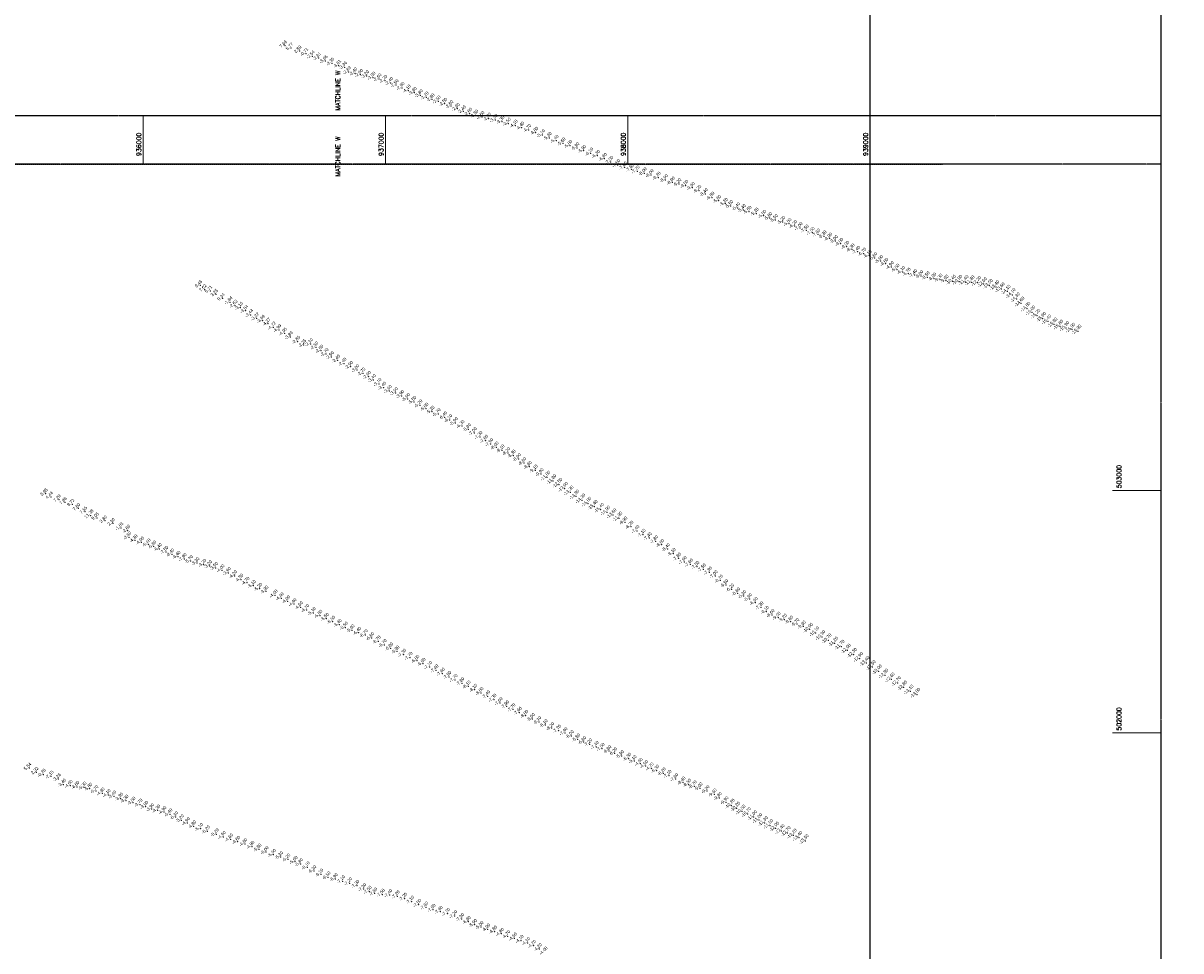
# Model space of a CAD drawing. Header units: feet. Extents: x 923032 to 950902, y 470215 to 606658.
# Tile 6 of 66: x 935504 to 940283, y 501100 to 504928. Entities that reach past the tile are written whole.
import ezdxf
from ezdxf.enums import TextEntityAlignment as Align

# ---------------------------------------------------------------- set-up
doc = ezdxf.new("R2010")
doc.units = ezdxf.units.FT
doc.header["$MEASUREMENT"] = 0
doc.header["$XCLIPFRAME"] = 0
doc.header["$PDSIZE"] = 100
doc.linetypes.add('DASHED', pattern=[0.75, 0.5, -0.25])
doc.linetypes.add('DASHED2', pattern=[0.375, 0.25, -0.125])
doc.layers.add('ALIGNSPACE-24x36', color=1, linetype='DASHED2', plot=False)
for name, color, linetype in [('ELEV8', 7, 'Continuous'), ('GRID-LABELS-X', 7, 'Continuous'), ('GRID-LABELS-Y', 7, 'Continuous'), ('GRID-TICKS-X', 7, 'Continuous'), ('GRID-TICKS-Y', 7, 'Continuous'), ('MATCHLINE', 7, 'DASHED'), ('POINTS8', 7, 'Continuous')]:
    doc.layers.add(name, color=color, linetype=linetype)
doc.layers.add('MrSID', color=251, linetype='Continuous', transparency=0.2)
doc.styles.add('MM-STANDARD', font='txt', dxfattribs={"height": 1})
doc.styles.get("Standard").update_dxf_attribs({"font": 'simplex.shx'})
picture_1 = doc.add_image_def('image1.sid', size_in_pixel=(6320, 6967))

msp = doc.modelspace()

# ---------------------------------------------------------------- linework, layer by layer
at = {"layer": 'ALIGNSPACE-24x36'}
for points in [[(933300, 508602.1), (940200.2, 508602.1), (940200.2, 504346.3), (933300, 504346.3)], [(933300, 504546.3), (940200.2, 504546.3), (940200.2, 500290.5), (933300, 500290.5)]]:
    msp.add_lwpolyline(points, close=True, dxfattribs=at)
at = {"layer": 'GRID-TICKS-X', "const_width": 4, "flags": 128}
for points in [[(936000, 504546.3), (936000, 504346.3)], [(937000, 504546.3), (937000, 504346.3)], [(938000, 504546.3), (938000, 504346.3)], [(939000, 504546.3), (939000, 504346.3)]]:
    msp.add_lwpolyline(points, dxfattribs=at)
at = {"layer": 'GRID-TICKS-Y', "const_width": 4, "flags": 128}
for points in [[(940000.2, 503000), (940200.2, 503000)], [(940000.2, 502000), (940200.2, 502000)]]:
    msp.add_lwpolyline(points, dxfattribs=at)
at = {"layer": 'MATCHLINE'}
for p, q in [((933300, 504546.3), (939300, 504546.3)), ((933300, 504346.3), (939300, 504346.3))]:
    msp.add_line(p, q, dxfattribs=at)
at = {"layer": 'POINTS8', "color": 250, "linetype": 'Continuous', "lineweight": 0, "transparency": 33554687}
for p in [(936585.4, 504834.5, 7.7), (936610.7, 504825, 5.8), (936645.4, 504813.3, 2.6), (936671.6, 504801.6, -0.7), (936697.9, 504791.1, -2.5), (936724.2, 504783.8, -2.6), (936751.3, 504771.8, -3.7), (936778.7, 504761.9, -3.4), (936807.3, 504752.7, -3.6), (936831, 504746.1, -3.4), (936848, 504726.2, -2.6), (936873.7, 504720.8, -2.4), (936897, 504714.6, -2.5), (936922.1, 504709, -3.2), (936948.5, 504703, -3), (936973.5, 504696.7, -2.6), (936997.6, 504690, -2.2), (937021.5, 504681.3, -2.4), (937044.2, 504671.9, -2.5), (937068.8, 504660.8, -2.9), (937094.3, 504649.8, -4.1), (937119.2, 504640.3, -3.8), (937144.1, 504630.5, -3.8), (937168.3, 504621.2, -3.2), (937192.6, 504613.3, -2.8), (937217.8, 504604.9, -2.5), (937244.6, 504595.2, -2.5), (937270.4, 504585.4, -2.6), (937296.7, 504574.4, -2.8), (937322, 504563.9, -2.4), (937347.6, 504554.6, -2.6), (937373.3, 504546.7, -2.5), (937398.4, 504540.5, -2.6), (937426.6, 504534.1, -2.9), (937453.4, 504528.4, -3.3), (937481.2, 504521.3, -3.3), (937507.7, 504513.6, -3.5), (937535.5, 504505.4, -4.1), (937563, 504497, -4.4), (937591.8, 504487.2, -4.7), (937620.5, 504475.9, -4.8), (937648.2, 504465.7, -5.1), (937676.1, 504454.4, -5.2), (937704.8, 504442.7, -5.4), (937733, 504431.8, -5.6), (937761.2, 504422, -5.8), (937790.6, 504412.1, -5.9), (937818.3, 504401.2, -5.9), (937847.8, 504390.2, -6.1), (937875.3, 504380.4, -6.3), (937904.1, 504368.5, -6.8), (937930.3, 504355.5, -7), (937958.9, 504342.2, -7.5), (937987.3, 504332.4, -7.8), (938016.2, 504324.2, -7.6), (938039.4, 504316.3, -7.7), (938068.6, 504308.6, -8), (938096.8, 504300.7, -8), (938126.5, 504290.4, -8.2), (938156, 504280.5, -8.5), (938184.7, 504270.5, -8.9), (938211.6, 504263.6, -9.2), (938239.7, 504256.8, -9.5), (938266.8, 504248.3, -9.5), (938294, 504236.3, -9.2), (938320.7, 504222.6, -8.4), (938347.7, 504208.1, -6.8), (938375.5, 504194.8, -5.6), (938403.1, 504182.8, -5.2), (938425.7, 504173.6, -5.5), (938454.2, 504164.4, -5.4), (938477.5, 504156.8, -5.4), (938501.1, 504149.8, -5.5), (938530.6, 504142.2, -5.2), (938561.5, 504133, -5.5), (938586.7, 504124, -5.8), (938610.1, 504115.8, -5.5), (938640.3, 504107.8, -5.2), (938666, 504099.8, -5.5), (938689.3, 504091.1, -6.2), (938711.7, 504082.3, -7), (938737.3, 504072.8, -7.5), (938761.6, 504063.2, -7.5), (938785.2, 504056.1, -7.6), (938810.7, 504048.2, -8.3), (938834.2, 504039.3, -8.9), (938857.6, 504029.1, -9), (938879.6, 504017.6, -9), (938904.2, 504005.2, -9), (938926.5, 503994.1, -8.3), (938949.6, 503984.8, -7.4), (938974, 503977.2, -6.7), (938997, 503967.9, -6.1), (939019.8, 503958.3, -5.6), (939044.1, 503946.8, -5), (939065.5, 503934.8, -4.6), (939088.5, 503921.5, -4.9), (939111.8, 503911, -5.5), (939135.2, 503901.5, -6.1), (939158.6, 503894.2, -6.7), (936235.6, 503845.6, 9.5), (939184.7, 503888.4, -7.4), (939210.2, 503884, -8), (939236.9, 503879, -8.5), (939263.8, 503874.2, -8.9), (939289.4, 503870, -9.3), (939314.5, 503865.5, -9.9), (939341.1, 503862, -10.4), (939367.2, 503861.4, -10.9), (939393.5, 503860.4, -11.4), (939418.2, 503859, -11.8), (939445.2, 503856.6, -12.2), (939469.4, 503851.2, -12.6), (939493.4, 503845, -13), (936253.4, 503828.8, 7.6), (936277.1, 503823.3, 5.7), (936300.8, 503808.8, 3.3), (939520.4, 503838.8, -13.4), (939543, 503830.5, -13.6), (939567, 503820.6, -14.1), (939587.4, 503806.4, -14.1), (936328.7, 503791.7, 0.3), (936358.3, 503776.5, -1.8), (936379, 503762.2, -2.6), (936401.5, 503753.8, -3.2), (939605.6, 503789, -14.3), (939624, 503771.6, -14.6), (939648.6, 503750.3, -14.8), (936423.4, 503740.9, -3.5), (936443.8, 503724, -3.4), (936468.1, 503709.9, -3.2), (939669.1, 503735.2, -15), (939689.9, 503721.2, -15.2), (939713, 503708.3, -15.6), (936492.6, 503700.4, -3.7), (936515.5, 503688.1, -4.3), (936537.4, 503672.2, -4.7), (936560.1, 503661.5, -5), (939735.2, 503697.8, -15.4), (939760.4, 503685.3, -15.8), (939783.9, 503676.5, -15.8), (939808.9, 503670.2, -15.9), (939834, 503663.8, -15.9), (939859.4, 503656.4, -15.9), (936583.4, 503647.9, -5), (936607.6, 503632.4, -3.9), (936637.6, 503614.2, -2.9), (936662.6, 503600, -2.3), (936690.7, 503604, -2.1), (936712.8, 503590.2, -2.5), (936733.5, 503576.8, -2.6), (936755.1, 503562.6, -2.7), (936777.3, 503549.7, -2.5), (936802.5, 503535.9, -2.4), (936829, 503522.9, -2.4), (936856, 503509.8, -2.9), (936882.1, 503496.5, -3), (936907.2, 503482.6, -2.7), (936930.1, 503468.8, -2.6), (936950.6, 503455.4, -3.4), (936973.4, 503439.1, -3.1), (936992.5, 503424.1, -3.4), (937016.2, 503410.7, -3.6), (937041.7, 503401.5, -3.5), (937067, 503389.8, -3.9), (937091.5, 503377.5, -5), (937117.2, 503365.2, -5.5), (937142.4, 503351.1, -5.2), (937167.5, 503337.5, -5), (937192.6, 503325, -5.2), (937217.7, 503314.7, -5.7), (937244.6, 503301.6, -6.4), (937265.8, 503289.9, -6.1), (937289, 503277.8, -5.9), (937316.2, 503266.3, -6.3), (937342.7, 503252.5, -6.8), (937366.9, 503236.6, -7), (937390.3, 503220.8, -7.3), (937413.4, 503205.3, -7.6), (937435, 503190.9, -7.9), (937457.3, 503177.5, -8), (937481.4, 503165.1, -8.1), (937505.3, 503154.1, -8.2), (937527.3, 503143.8, -8.3), (937549.4, 503129.2, -8.6), (937571.4, 503112.8, -8.8), (937594.1, 503097.4, -8.8), (937618.5, 503082.2, -9.1), (937642.8, 503067.7, -9.9), (937666.9, 503053.2, -11), (937691.8, 503038.5, -11.8), (935597.5, 502986.2, 4), (937716.5, 503023.2, -12.5), (937739.9, 503007.5, -13), (937762.7, 502992, -13.3), (935619.6, 502973.4, 4.4), (935651.9, 502961.3, 7.3), (935676.6, 502950.3, 7.9), (935708, 502943, 9.7), (937786.3, 502975.3, -13.8), (937811.3, 502959.3, -14.3), (937836.3, 502945.8, -15), (935732, 502925.4, 7.6), (935760.4, 502912.2, 7.5), (935783.4, 502896.3, 11.4), (937862.3, 502932.6, -15.4), (937888.5, 502920.9, -15.4), (937914.2, 502909.3, -14.9), (937939.8, 502898, -13.6), (935808.7, 502886.7, 9.1), (935842.4, 502874.5, 3.8), (935874.9, 502863.6, 2.1), (935908.6, 502845.2, -1), (937964.5, 502884.9, -11.9), (937988.6, 502868.2, -9.9), (938013.3, 502850.5, -8.2), (935936.2, 502834.1, -2.7), (935940.8, 502806.3, -3.6), (935966.6, 502794, -4.3), (938038.3, 502833.1, -7.4), (938063.8, 502817.4, -7.1), (938089.2, 502803.2, -7.4), (935993, 502785.1, -4.9), (936020.6, 502777.1, -5.4), (936043.9, 502769, -5.8), (936067.1, 502758.5, -6.4), (936093.6, 502746.3, -7.5), (938115.4, 502790.5, -7.8), (938140.3, 502775.4, -8.6), (938164.4, 502758.2, -8.4), (936118.5, 502736, -8.4), (936143.7, 502726.3, -8.4), (936169.3, 502717.2, -7.8), (936195.4, 502708.2, -5.7), (936222, 502700, -3.3), (938187.9, 502738.4, -8.1), (938209.9, 502719, -7.8), (938233.7, 502704.9, -7.6), (936250.3, 502693.2, -3.2), (936274.1, 502687.4, -3.2), (936298.6, 502680.1, -3.5), (936325.7, 502670.7, -4), (936351.7, 502659.7, -3.9), (938259.2, 502694.4, -7.6), (938285.9, 502684.7, -7.5), (938312.4, 502674.1, -7.5), (938337.5, 502661.5, -7.3), (936377.3, 502646.2, -4.2), (936403.1, 502632.2, -4.5), (936428.7, 502619.1, -4.7), (936454.6, 502606.6, -5.1), (938361.6, 502646.4, -7), (938382.8, 502628.3, -6.7), (938405.3, 502609, -6.5), (936481, 502594.4, -5.2), (936506.9, 502583, -3.9), (936544.6, 502566.5, -4), (936570.1, 502555.1, -4.4), (938429.2, 502591.4, -6.2), (938453.6, 502575.7, -5.6), (938478.9, 502563.8, -5.3), (936596.5, 502542.7, -4), (936622.8, 502530.8, -4.4), (936649.4, 502518, -4.6), (938503.1, 502551.8, -5.6), (938526.9, 502536.1, -6.5), (938550.4, 502517.4, -7.3), (936675.1, 502506.2, -4.7), (936702.4, 502494.5, -5.1), (936729.5, 502483.1, -5.6), (936756.1, 502470.5, -5.5), (936782.3, 502458.7, -5.5), (938572.3, 502499.5, -8.1), (938596.1, 502485.5, -8.6), (938621.4, 502475, -9), (938647, 502467, -9.2), (938672.7, 502459, -9.6), (936809.4, 502445.8, -5.4), (936834.9, 502434.3, -5.5), (936862.6, 502422.9, -5.9), (936889.3, 502412.8, -6.4), (938698.7, 502448.2, -9.7), (938725.1, 502438.6, -9.9), (938750.9, 502426.1, -10), (938776.6, 502411, -10.1), (936917, 502402.7, -6.7), (936943.3, 502390.5, -6.6), (936970.3, 502376.7, -6.7), (938801.8, 502395.4, -10.3), (938827.7, 502381.7, -10.7), (938854.4, 502368.9, -11.2), (936995.3, 502362.1, -6.7), (937021.8, 502348.4, -6.8), (937047.8, 502335.7, -6.9), (937075, 502322.2, -7.3), (938881.4, 502355.8, -11.7), (938906.9, 502339.8, -12), (938932.2, 502322.7, -12.3), (937101.9, 502309.7, -7.7), (937129.9, 502297.3, -6.8), (937155.4, 502285, -6.9), (937182.4, 502271.5, -7.1), (938957.9, 502305.2, -12.9), (938984.7, 502288.5, -13.4), (939010.2, 502271.4, -13.5), (937208.9, 502257.6, -7.4), (937235.1, 502244.2, -7.6), (937261.9, 502230.6, -7.9), (939035.5, 502253.8, -13), (939061.9, 502236.8, -12.8), (939088.5, 502221, -12.6), (937287.6, 502218.3, -7.7), (937315.4, 502204.5, -7.8), (937341.7, 502191.5, -8.1), (937369, 502177.9, -8.1), (939114.3, 502205.2, -12.7), (939139.4, 502187.4, -12.8), (937394.6, 502164.6, -8), (937422.2, 502150.5, -7.4), (937448, 502136.6, -7.3), (939166.3, 502170.7, -13.1), (939193.9, 502157.5, -13), (937473.5, 502122.5, -7.6), (937500.6, 502109.2, -7.9), (937526.7, 502096.8, -7.7), (937552.9, 502083.1, -7.6), (937579.4, 502070.3, -8), (937606.8, 502057.1, -8), (937633.4, 502044, -8.1), (937659.7, 502031.5, -8.1), (937686.8, 502019.3, -8.2), (937714.5, 502009.2, -7.7), (937741.6, 501998.5, -7.4), (937767.3, 501986.4, -6), (937793.7, 501972.7, -5.5), (937818.3, 501961.6, -6.6), (937843.5, 501952.7, -7.2), (937870.6, 501941.7, -7.4), (937894.6, 501934.2, -7.5), (937922.6, 501924.1, -6.8), (937946.4, 501915.3, -6.2), (937974.8, 501903.6, -5.5), (938003.9, 501893.6, -5.3), (935529.8, 501854.1, 5.5), (938026.8, 501883.7, -5.1), (938051.8, 501872.3, -4.6), (938073.9, 501862.9, -4.5), (938097.1, 501853.1, -4.7), (938119.8, 501844.1, -5.3), (935559.4, 501837.2, 2.3), (935587.7, 501827.2, -0.3), (935620, 501820.1, -2.2), (935650.2, 501809.4, -3.3), (938147.2, 501832.9, -6.2), (938170.7, 501822.8, -7.1), (938198.6, 501808.8, -7.8), (938228.5, 501795.1, -8.4), (935671, 501786.5, -3.4), (935698.6, 501781.7, -4), (935726.3, 501776.7, -4.6), (935755.8, 501774.2, -5.3), (935779.7, 501769.6, -5.8), (935805.1, 501759.1, -5.7), (935831, 501750, -4.9), (935855.6, 501743.5, -4.1), (938251.6, 501786.5, -8.5), (938274.9, 501779.3, -8.7), (938299, 501771, -9), (938327.7, 501759.3, -9.2), (938357.2, 501745.8, -9.6), (935878.9, 501737.5, -3.4), (935906.4, 501728.8, -3.3), (935928.9, 501720.4, -3.3), (935957.9, 501712, -3.5), (935986.9, 501703.8, -3.7), (936010.6, 501694.8, -3.9), (938378.6, 501731.5, -9.8), (938406.2, 501713.6, -9.9), (938428.5, 501699.9, -10.2), (936035.3, 501684.8, -3.9), (936060.4, 501679.5, -4.3), (936085.8, 501672.9, -4.9), (936110.5, 501663.6, -5.4), (936134.1, 501651.8, -5.3), (938449.9, 501687.9, -10.2), (938472.5, 501675.6, -10.5), (938495.4, 501665.2, -10.7), (938520.3, 501652.7, -11), (936157.9, 501639.2, -5.2), (936182.8, 501627.2, -4.9), (936208.9, 501614.2, -4.8), (936236.6, 501603.9, -5.1), (938541.7, 501640.3, -11), (938565, 501628.4, -11.3), (938587, 501616.4, -11.5), (938610.9, 501605.4, -12), (936265.4, 501593.3, -5.2), (936302, 501581.4, -5.2), (936331.2, 501570.5, -4.9), (936360.7, 501560.3, -4.6), (938634.4, 501595.2, -12.4), (938659.3, 501586.5, -12.7), (938684.3, 501576.6, -13.2), (938707.3, 501566.6, -13.4), (938733.7, 501553.6, -13.5), (936390.3, 501550.4, -4.6), (936419.8, 501541, -4.8), (936449, 501530, -4.9), (936478.1, 501518.7, -5.8), (936507.6, 501507.7, -6), (936537.8, 501497, -5.5), (936567.4, 501487, -5.3), (936597.4, 501477.7, -5.2), (936627.3, 501467.7, -5.6), (936649.5, 501458.6, -5.8), (936677.3, 501445.1, -6.1), (936704.7, 501429.3, -6.3), (936733.3, 501415.3, -6.1), (936763.1, 501404, -6.5), (936793.1, 501396.5, -6.9), (936823, 501387.6, -7.1), (936852.3, 501379.4, -7.2), (936882.1, 501368.6, -7.3), (936910.6, 501355, -7.3), (936933.2, 501344.4, -7.5), (936956.2, 501337.2, -7.5), (936986.8, 501332.5, -7.5), (937017.9, 501330.4, -7.4), (937049.2, 501325.3, -7.2), (937079.5, 501315.7, -7.2), (937108.5, 501303.5, -7.1), (937137.4, 501290.3, -7.5), (937167, 501279.5, -7.6), (937196.7, 501270, -7.9), (937226.4, 501261.8, -7.9), (937256.6, 501253.5, -7.2), (937286.3, 501243.7, -7.2), (937314.8, 501231.4, -7.3), (937342, 501220, -6.8), (937368, 501207.6, -5.9), (937394.6, 501198.5, -5), (937422.4, 501189.1, -4.9), (937450.5, 501180, -4.8), (937478.8, 501170.6, -4.8), (937505.2, 501160.7, -4.7), (937532.5, 501151.6, -4.5), (937560, 501142, -4.1), (937586.7, 501132.6, -4.1), (937611.5, 501121.5, -4.2), (937635.8, 501108.3, -4.2)]:
    msp.add_point(p, dxfattribs=at)

# ---------------------------------------------------------------- texts
at = {"layer": 'ELEV8', "color": 18, "true_color": 0x000000, "transparency": 33554687, "style": 'MM-STANDARD'}
for s, p in [('7.66', (936585.4, 504834.5, 7.7)), ('5.77', (936610.7, 504825, 5.8)), ('2.59', (936645.4, 504813.3, 2.6)), ('-0.71', (936671.6, 504801.6, -0.7)), ('-2.54', (936697.9, 504791.1, -2.5)), ('-2.61', (936724.2, 504783.8, -2.6)), ('-3.66', (936751.3, 504771.8, -3.7)), ('-3.35', (936778.7, 504761.9, -3.4)), ('-3.61', (936807.3, 504752.7, -3.6)), ('-3.36', (936831, 504746.1, -3.4)), ('-2.63', (936848, 504726.2, -2.6)), ('-2.40', (936873.7, 504720.8, -2.4)), ('-2.50', (936897, 504714.6, -2.5)), ('-3.20', (936922.1, 504709, -3.2)), ('-3.00', (936948.5, 504703, -3)), ('-2.60', (936973.5, 504696.7, -2.6)), ('-2.20', (936997.6, 504690, -2.2)), ('-2.40', (937021.5, 504681.3, -2.4)), ('-2.50', (937044.2, 504671.9, -2.5)), ('-2.90', (937068.8, 504660.8, -2.9)), ('-4.10', (937094.3, 504649.8, -4.1)), ('-3.80', (937119.2, 504640.3, -3.8)), ('-3.80', (937144.1, 504630.5, -3.8)), ('-3.20', (937168.3, 504621.2, -3.2)), ('-2.80', (937192.6, 504613.3, -2.8)), ('-2.50', (937217.8, 504604.9, -2.5)), ('-2.50', (937244.6, 504595.2, -2.5)), ('-2.60', (937270.4, 504585.4, -2.6)), ('-2.80', (937296.7, 504574.4, -2.8)), ('-2.40', (937322, 504563.9, -2.4)), ('-2.60', (937347.6, 504554.6, -2.6)), ('-2.50', (937373.3, 504546.7, -2.5)), ('-2.60', (937398.4, 504540.5, -2.6)), ('-2.90', (937426.6, 504534.1, -2.9)), ('-3.30', (937453.4, 504528.4, -3.3)), ('-3.30', (937481.2, 504521.3, -3.3)), ('-3.50', (937507.7, 504513.6, -3.5)), ('-4.10', (937535.5, 504505.4, -4.1)), ('-4.40', (937563, 504497, -4.4)), ('-4.70', (937591.8, 504487.2, -4.7)), ('-4.80', (937620.5, 504475.9, -4.8)), ('-5.10', (937648.2, 504465.7, -5.1)), ('-5.20', (937676.1, 504454.4, -5.2)), ('-5.40', (937704.8, 504442.7, -5.4)), ('-5.60', (937733, 504431.8, -5.6)), ('-5.80', (937761.2, 504422, -5.8)), ('-5.90', (937790.6, 504412.1, -5.9)), ('-5.90', (937818.3, 504401.2, -5.9)), ('-6.10', (937847.8, 504390.2, -6.1)), ('-6.30', (937875.3, 504380.4, -6.3)), ('-6.80', (937904.1, 504368.5, -6.8)), ('-7.00', (937930.3, 504355.5, -7)), ('-7.50', (937958.9, 504342.2, -7.5)), ('-7.80', (937987.3, 504332.4, -7.8)), ('-7.60', (938016.2, 504324.2, -7.6)), ('-7.70', (938039.4, 504316.3, -7.7)), ('-8.00', (938068.6, 504308.6, -8)), ('-8.00', (938096.8, 504300.7, -8)), ('-8.20', (938126.5, 504290.4, -8.2)), ('-8.50', (938156, 504280.5, -8.5)), ('-8.90', (938184.7, 504270.5, -8.9)), ('-9.20', (938211.6, 504263.6, -9.2)), ('-9.50', (938239.7, 504256.8, -9.5)), ('-9.50', (938266.8, 504248.3, -9.5)), ('-9.20', (938294, 504236.3, -9.2)), ('-8.40', (938320.7, 504222.6, -8.4)), ('-6.80', (938347.7, 504208.1, -6.8)), ('-5.60', (938375.5, 504194.8, -5.6)), ('-5.20', (938403.1, 504182.8, -5.2)), ('-5.50', (938425.7, 504173.6, -5.5)), ('-5.40', (938454.2, 504164.4, -5.4)), ('-5.40', (938477.5, 504156.8, -5.4)), ('-5.50', (938501.1, 504149.8, -5.5)), ('-5.20', (938530.6, 504142.2, -5.2)), ('-5.50', (938561.5, 504133, -5.5)), ('-5.80', (938586.7, 504124, -5.8)), ('-5.50', (938610.1, 504115.8, -5.5)), ('-5.20', (938640.3, 504107.8, -5.2)), ('-5.50', (938666, 504099.8, -5.5)), ('-6.20', (938689.3, 504091.1, -6.2)), ('-7.00', (938711.7, 504082.3, -7)), ('-7.50', (938737.3, 504072.8, -7.5)), ('-7.50', (938761.6, 504063.2, -7.5)), ('-7.60', (938785.2, 504056.1, -7.6)), ('-8.30', (938810.7, 504048.2, -8.3)), ('-8.90', (938834.2, 504039.3, -8.9)), ('-9.00', (938857.6, 504029.1, -9)), ('-9.00', (938879.6, 504017.6, -9)), ('-9.00', (938904.2, 504005.2, -9)), ('-8.30', (938926.5, 503994.1, -8.3)), ('-7.40', (938949.6, 503984.8, -7.4)), ('-6.70', (938974, 503977.2, -6.7)), ('-6.10', (938997, 503967.9, -6.1)), ('-5.60', (939019.8, 503958.3, -5.6)), ('-5.00', (939044.1, 503946.8, -5)), ('-4.60', (939065.5, 503934.8, -4.6)), ('-4.90', (939088.5, 503921.5, -4.9)), ('-5.50', (939111.8, 503911, -5.5)), ('-6.10', (939135.2, 503901.5, -6.1)), ('-6.70', (939158.6, 503894.2, -6.7)), ('-7.40', (939184.7, 503888.4, -7.4)), ('-8.00', (939210.2, 503884, -8)), ('-8.50', (939236.9, 503879, -8.5)), ('-8.90', (939263.8, 503874.2, -8.9)), ('-9.30', (939289.4, 503870, -9.3)), ('9.46', (936235.6, 503845.6, 9.5)), ('7.62', (936253.4, 503828.8, 7.6)), ('5.71', (936277.1, 503823.3, 5.7)), ('-9.90', (939314.5, 503865.5, -9.9)), ('-10.40', (939341.1, 503862, -10.4)), ('-10.90', (939367.2, 503861.4, -10.9)), ('-11.40', (939393.5, 503860.4, -11.4)), ('-11.80', (939418.2, 503859, -11.8)), ('-12.20', (939445.2, 503856.6, -12.2)), ('-12.60', (939469.4, 503851.2, -12.6)), ('-13.00', (939493.4, 503845, -13)), ('-13.40', (939520.4, 503838.8, -13.4)), ('-13.60', (939543, 503830.5, -13.6)), ('-14.10', (939567, 503820.6, -14.1)), ('3.25', (936300.8, 503808.8, 3.3)), ('0.34', (936328.7, 503791.7, 0.3)), ('-1.84', (936358.3, 503776.5, -1.8)), ('-14.10', (939587.4, 503806.4, -14.1)), ('-14.30', (939605.6, 503789, -14.3)), ('-14.60', (939624, 503771.6, -14.6)), ('-2.63', (936379, 503762.2, -2.6)), ('-3.16', (936401.5, 503753.8, -3.2)), ('-3.54', (936423.4, 503740.9, -3.5)), ('-14.80', (939648.6, 503750.3, -14.8)), ('-15.00', (939669.1, 503735.2, -15)), ('-15.20', (939689.9, 503721.2, -15.2)), ('-3.44', (936443.8, 503724, -3.4)), ('-3.22', (936468.1, 503709.9, -3.2)), ('-3.69', (936492.6, 503700.4, -3.7)), ('-4.27', (936515.5, 503688.1, -4.3)), ('-15.60', (939713, 503708.3, -15.6)), ('-15.40', (939735.2, 503697.8, -15.4)), ('-15.80', (939760.4, 503685.3, -15.8)), ('-15.80', (939783.9, 503676.5, -15.8)), ('-4.72', (936537.4, 503672.2, -4.7)), ('-4.99', (936560.1, 503661.5, -5)), ('-4.95', (936583.4, 503647.9, -5)), ('-3.89', (936607.6, 503632.4, -3.9)), ('-15.90', (939808.9, 503670.2, -15.9)), ('-15.90', (939834, 503663.8, -15.9)), ('-15.90', (939859.4, 503656.4, -15.9)), ('-2.85', (936637.6, 503614.2, -2.9)), ('-2.25', (936662.6, 503600, -2.3)), ('-2.10', (936690.7, 503604, -2.1)), ('-2.50', (936712.8, 503590.2, -2.5)), ('-2.60', (936733.5, 503576.8, -2.6)), ('-2.70', (936755.1, 503562.6, -2.7)), ('-2.50', (936777.3, 503549.7, -2.5)), ('-2.40', (936802.5, 503535.9, -2.4)), ('-2.40', (936829, 503522.9, -2.4)), ('-2.90', (936856, 503509.8, -2.9)), ('-3.00', (936882.1, 503496.5, -3)), ('-2.70', (936907.2, 503482.6, -2.7)), ('-2.60', (936930.1, 503468.8, -2.6)), ('-3.40', (936950.6, 503455.4, -3.4)), ('-3.10', (936973.4, 503439.1, -3.1)), ('-3.40', (936992.5, 503424.1, -3.4)), ('-3.60', (937016.2, 503410.7, -3.6)), ('-3.50', (937041.7, 503401.5, -3.5)), ('-3.90', (937067, 503389.8, -3.9)), ('-5.00', (937091.5, 503377.5, -5)), ('-5.50', (937117.2, 503365.2, -5.5)), ('-5.20', (937142.4, 503351.1, -5.2)), ('-5.00', (937167.5, 503337.5, -5)), ('-5.20', (937192.6, 503325, -5.2)), ('-5.70', (937217.7, 503314.7, -5.7)), ('-6.40', (937244.6, 503301.6, -6.4)), ('-6.10', (937265.8, 503289.9, -6.1)), ('-5.90', (937289, 503277.8, -5.9)), ('-6.30', (937316.2, 503266.3, -6.3)), ('-6.80', (937342.7, 503252.5, -6.8)), ('-7.00', (937366.9, 503236.6, -7)), ('-7.30', (937390.3, 503220.8, -7.3)), ('-7.60', (937413.4, 503205.3, -7.6)), ('-7.90', (937435, 503190.9, -7.9)), ('-8.00', (937457.3, 503177.5, -8)), ('-8.10', (937481.4, 503165.1, -8.1)), ('-8.20', (937505.3, 503154.1, -8.2)), ('-8.30', (937527.3, 503143.8, -8.3)), ('-8.60', (937549.4, 503129.2, -8.6)), ('-8.80', (937571.4, 503112.8, -8.8)), ('-8.80', (937594.1, 503097.4, -8.8)), ('-9.10', (937618.5, 503082.2, -9.1)), ('-9.90', (937642.8, 503067.7, -9.9)), ('-11.00', (937666.9, 503053.2, -11)), ('-11.80', (937691.8, 503038.5, -11.8)), ('-12.50', (937716.5, 503023.2, -12.5)), ('-13.00', (937739.9, 503007.5, -13)), ('3.95', (935597.5, 502986.2, 4)), ('4.44', (935619.6, 502973.4, 4.4)), ('-13.30', (937762.7, 502992, -13.3)), ('-13.80', (937786.3, 502975.3, -13.8)), ('-14.30', (937811.3, 502959.3, -14.3)), ('7.29', (935651.9, 502961.3, 7.3)), ('7.88', (935676.6, 502950.3, 7.9)), ('9.72', (935708, 502943, 9.7)), ('7.60', (935732, 502925.4, 7.6)), ('-15.00', (937836.3, 502945.8, -15)), ('-15.40', (937862.3, 502932.6, -15.4)), ('-15.40', (937888.5, 502920.9, -15.4)), ('-14.90', (937914.2, 502909.3, -14.9)), ('7.55', (935760.4, 502912.2, 7.5)), ('11.38', (935783.4, 502896.3, 11.4)), ('9.05', (935808.7, 502886.7, 9.1)), ('3.80', (935842.4, 502874.5, 3.8)), ('-13.60', (937939.8, 502898, -13.6)), ('-11.90', (937964.5, 502884.9, -11.9)), ('-9.90', (937988.6, 502868.2, -9.9)), ('2.10', (935874.9, 502863.6, 2.1)), ('-1.01', (935908.6, 502845.2, -1)), ('-2.66', (935936.2, 502834.1, -2.7)), ('-8.20', (938013.3, 502850.5, -8.2)), ('-7.40', (938038.3, 502833.1, -7.4)), ('-7.10', (938063.8, 502817.4, -7.1)), ('-3.60', (935940.8, 502806.3, -3.6)), ('-4.30', (935966.6, 502794, -4.3)), ('-4.90', (935993, 502785.1, -4.9)), ('-5.40', (936020.6, 502777.1, -5.4)), ('-5.80', (936043.9, 502769, -5.8)), ('-7.40', (938089.2, 502803.2, -7.4)), ('-7.80', (938115.4, 502790.5, -7.8)), ('-8.60', (938140.3, 502775.4, -8.6)), ('-6.40', (936067.1, 502758.5, -6.4)), ('-7.50', (936093.6, 502746.3, -7.5)), ('-8.40', (936118.5, 502736, -8.4)), ('-8.40', (936143.7, 502726.3, -8.4)), ('-8.40', (938164.4, 502758.2, -8.4)), ('-8.10', (938187.9, 502738.4, -8.1)), ('-7.80', (936169.3, 502717.2, -7.8)), ('-5.70', (936195.4, 502708.2, -5.7)), ('-3.30', (936222, 502700, -3.3)), ('-3.20', (936250.3, 502693.2, -3.2)), ('-3.20', (936274.1, 502687.4, -3.2)), ('-3.50', (936298.6, 502680.1, -3.5)), ('-7.80', (938209.9, 502719, -7.8)), ('-7.60', (938233.7, 502704.9, -7.6)), ('-7.60', (938259.2, 502694.4, -7.6)), ('-7.50', (938285.9, 502684.7, -7.5)), ('-7.50', (938312.4, 502674.1, -7.5)), ('-4.00', (936325.7, 502670.7, -4)), ('-3.90', (936351.7, 502659.7, -3.9)), ('-4.20', (936377.3, 502646.2, -4.2)), ('-4.50', (936403.1, 502632.2, -4.5)), ('-7.30', (938337.5, 502661.5, -7.3)), ('-7.00', (938361.6, 502646.4, -7)), ('-6.70', (938382.8, 502628.3, -6.7)), ('-4.70', (936428.7, 502619.1, -4.7)), ('-5.10', (936454.6, 502606.6, -5.1)), ('-5.20', (936481, 502594.4, -5.2)), ('-3.90', (936506.9, 502583, -3.9)), ('-6.50', (938405.3, 502609, -6.5)), ('-6.20', (938429.2, 502591.4, -6.2)), ('-4.00', (936544.6, 502566.5, -4)), ('-4.40', (936570.1, 502555.1, -4.4)), ('-4.00', (936596.5, 502542.7, -4)), ('-4.40', (936622.8, 502530.8, -4.4)), ('-5.60', (938453.6, 502575.7, -5.6)), ('-5.30', (938478.9, 502563.8, -5.3)), ('-5.60', (938503.1, 502551.8, -5.6)), ('-6.50', (938526.9, 502536.1, -6.5)), ('-4.60', (936649.4, 502518, -4.6)), ('-4.70', (936675.1, 502506.2, -4.7)), ('-5.10', (936702.4, 502494.5, -5.1)), ('-5.60', (936729.5, 502483.1, -5.6)), ('-7.30', (938550.4, 502517.4, -7.3)), ('-8.10', (938572.3, 502499.5, -8.1)), ('-8.60', (938596.1, 502485.5, -8.6)), ('-5.50', (936756.1, 502470.5, -5.5)), ('-5.50', (936782.3, 502458.7, -5.5)), ('-5.40', (936809.4, 502445.8, -5.4)), ('-5.50', (936834.9, 502434.3, -5.5)), ('-9.00', (938621.4, 502475, -9)), ('-9.20', (938647, 502467, -9.2)), ('-9.60', (938672.7, 502459, -9.6)), ('-9.70', (938698.7, 502448.2, -9.7)), ('-9.90', (938725.1, 502438.6, -9.9)), ('-5.90', (936862.6, 502422.9, -5.9)), ('-6.40', (936889.3, 502412.8, -6.4)), ('-6.70', (936917, 502402.7, -6.7)), ('-6.60', (936943.3, 502390.5, -6.6)), ('-10.00', (938750.9, 502426.1, -10)), ('-10.10', (938776.6, 502411, -10.1)), ('-10.30', (938801.8, 502395.4, -10.3)), ('-6.70', (936970.3, 502376.7, -6.7)), ('-6.70', (936995.3, 502362.1, -6.7)), ('-6.80', (937021.8, 502348.4, -6.8)), ('-10.70', (938827.7, 502381.7, -10.7)), ('-11.20', (938854.4, 502368.9, -11.2)), ('-11.70', (938881.4, 502355.8, -11.7)), ('-12.00', (938906.9, 502339.8, -12)), ('-6.90', (937047.8, 502335.7, -6.9)), ('-7.30', (937075, 502322.2, -7.3)), ('-7.70', (937101.9, 502309.7, -7.7)), ('-6.80', (937129.9, 502297.3, -6.8)), ('-12.30', (938932.2, 502322.7, -12.3)), ('-12.90', (938957.9, 502305.2, -12.9)), ('-13.40', (938984.7, 502288.5, -13.4)), ('-6.90', (937155.4, 502285, -6.9)), ('-7.10', (937182.4, 502271.5, -7.1)), ('-7.40', (937208.9, 502257.6, -7.4)), ('-7.60', (937235.1, 502244.2, -7.6)), ('-13.50', (939010.2, 502271.4, -13.5)), ('-13.00', (939035.5, 502253.8, -13)), ('-7.90', (937261.9, 502230.6, -7.9)), ('-7.70', (937287.6, 502218.3, -7.7)), ('-7.80', (937315.4, 502204.5, -7.8)), ('-12.80', (939061.9, 502236.8, -12.8)), ('-12.60', (939088.5, 502221, -12.6)), ('-12.70', (939114.3, 502205.2, -12.7)), ('-8.10', (937341.7, 502191.5, -8.1)), ('-8.10', (937369, 502177.9, -8.1)), ('-8.00', (937394.6, 502164.6, -8)), ('-7.40', (937422.2, 502150.5, -7.4)), ('-12.80', (939139.4, 502187.4, -12.8)), ('-13.10', (939166.3, 502170.7, -13.1)), ('-13.00', (939193.9, 502157.5, -13)), ('-7.30', (937448, 502136.6, -7.3)), ('-7.60', (937473.5, 502122.5, -7.6)), ('-7.90', (937500.6, 502109.2, -7.9)), ('-7.70', (937526.7, 502096.8, -7.7)), ('-7.60', (937552.9, 502083.1, -7.6)), ('-8.00', (937579.4, 502070.3, -8)), ('-8.00', (937606.8, 502057.1, -8)), ('-8.10', (937633.4, 502044, -8.1)), ('-8.10', (937659.7, 502031.5, -8.1)), ('-8.20', (937686.8, 502019.3, -8.2)), ('-7.70', (937714.5, 502009.2, -7.7)), ('-7.40', (937741.6, 501998.5, -7.4)), ('-6.00', (937767.3, 501986.4, -6)), ('-5.50', (937793.7, 501972.7, -5.5)), ('-6.60', (937818.3, 501961.6, -6.6)), ('-7.20', (937843.5, 501952.7, -7.2)), ('-7.40', (937870.6, 501941.7, -7.4)), ('-7.50', (937894.6, 501934.2, -7.5)), ('-6.80', (937922.6, 501924.1, -6.8)), ('-6.20', (937946.4, 501915.3, -6.2)), ('-5.50', (937974.8, 501903.6, -5.5)), ('-5.30', (938003.9, 501893.6, -5.3)), ('-5.10', (938026.8, 501883.7, -5.1)), ('-4.60', (938051.8, 501872.3, -4.6)), ('-4.50', (938073.9, 501862.9, -4.5)), ('5.54', (935529.8, 501854.1, 5.5)), ('2.32', (935559.4, 501837.2, 2.3)), ('-0.28', (935587.7, 501827.2, -0.3)), ('-2.15', (935620, 501820.1, -2.2)), ('-4.70', (938097.1, 501853.1, -4.7)), ('-5.30', (938119.8, 501844.1, -5.3)), ('-6.20', (938147.2, 501832.9, -6.2)), ('-7.10', (938170.7, 501822.8, -7.1)), ('-3.26', (935650.2, 501809.4, -3.3)), ('-3.40', (935671, 501786.5, -3.4)), ('-4.00', (935698.6, 501781.7, -4)), ('-4.60', (935726.3, 501776.7, -4.6)), ('-5.30', (935755.8, 501774.2, -5.3)), ('-5.80', (935779.7, 501769.6, -5.8)), ('-7.80', (938198.6, 501808.8, -7.8)), ('-8.40', (938228.5, 501795.1, -8.4)), ('-8.50', (938251.6, 501786.5, -8.5)), ('-8.70', (938274.9, 501779.3, -8.7)), ('-9.00', (938299, 501771, -9)), ('-5.70', (935805.1, 501759.1, -5.7)), ('-4.90', (935831, 501750, -4.9)), ('-4.10', (935855.6, 501743.5, -4.1)), ('-3.40', (935878.9, 501737.5, -3.4)), ('-3.30', (935906.4, 501728.8, -3.3)), ('-3.30', (935928.9, 501720.4, -3.3)), ('-9.20', (938327.7, 501759.3, -9.2)), ('-9.60', (938357.2, 501745.8, -9.6)), ('-9.80', (938378.6, 501731.5, -9.8)), ('-3.50', (935957.9, 501712, -3.5)), ('-3.70', (935986.9, 501703.8, -3.7)), ('-3.90', (936010.6, 501694.8, -3.9)), ('-3.90', (936035.3, 501684.8, -3.9)), ('-4.30', (936060.4, 501679.5, -4.3)), ('-4.90', (936085.8, 501672.9, -4.9)), ('-9.90', (938406.2, 501713.6, -9.9)), ('-10.20', (938428.5, 501699.9, -10.2)), ('-10.20', (938449.9, 501687.9, -10.2)), ('-10.50', (938472.5, 501675.6, -10.5)), ('-5.40', (936110.5, 501663.6, -5.4)), ('-5.30', (936134.1, 501651.8, -5.3)), ('-5.20', (936157.9, 501639.2, -5.2)), ('-4.90', (936182.8, 501627.2, -4.9)), ('-10.70', (938495.4, 501665.2, -10.7)), ('-11.00', (938520.3, 501652.7, -11)), ('-11.00', (938541.7, 501640.3, -11)), ('-11.30', (938565, 501628.4, -11.3)), ('-4.80', (936208.9, 501614.2, -4.8)), ('-5.10', (936236.6, 501603.9, -5.1)), ('-5.20', (936265.4, 501593.3, -5.2)), ('-5.20', (936302, 501581.4, -5.2)), ('-11.50', (938587, 501616.4, -11.5)), ('-12.00', (938610.9, 501605.4, -12)), ('-12.40', (938634.4, 501595.2, -12.4)), ('-12.70', (938659.3, 501586.5, -12.7)), ('-13.20', (938684.3, 501576.6, -13.2)), ('-4.90', (936331.2, 501570.5, -4.9)), ('-4.60', (936360.7, 501560.3, -4.6)), ('-4.60', (936390.3, 501550.4, -4.6)), ('-4.80', (936419.8, 501541, -4.8)), ('-4.90', (936449, 501530, -4.9)), ('-13.40', (938707.3, 501566.6, -13.4)), ('-13.50', (938733.7, 501553.6, -13.5)), ('-5.80', (936478.1, 501518.7, -5.8)), ('-6.00', (936507.6, 501507.7, -6)), ('-5.50', (936537.8, 501497, -5.5)), ('-5.30', (936567.4, 501487, -5.3)), ('-5.20', (936597.4, 501477.7, -5.2)), ('-5.60', (936627.3, 501467.7, -5.6)), ('-5.80', (936649.5, 501458.6, -5.8)), ('-6.10', (936677.3, 501445.1, -6.1)), ('-6.30', (936704.7, 501429.3, -6.3)), ('-6.10', (936733.3, 501415.3, -6.1)), ('-6.50', (936763.1, 501404, -6.5)), ('-6.90', (936793.1, 501396.5, -6.9)), ('-7.10', (936823, 501387.6, -7.1)), ('-7.20', (936852.3, 501379.4, -7.2)), ('-7.30', (936882.1, 501368.6, -7.3)), ('-7.30', (936910.6, 501355, -7.3)), ('-7.50', (936933.2, 501344.4, -7.5)), ('-7.50', (936956.2, 501337.2, -7.5)), ('-7.50', (936986.8, 501332.5, -7.5)), ('-7.40', (937017.9, 501330.4, -7.4)), ('-7.20', (937049.2, 501325.3, -7.2)), ('-7.20', (937079.5, 501315.7, -7.2)), ('-7.10', (937108.5, 501303.5, -7.1)), ('-7.50', (937137.4, 501290.3, -7.5)), ('-7.60', (937167, 501279.5, -7.6)), ('-7.90', (937196.7, 501270, -7.9)), ('-7.90', (937226.4, 501261.8, -7.9)), ('-7.20', (937256.6, 501253.5, -7.2)), ('-7.20', (937286.3, 501243.7, -7.2)), ('-7.30', (937314.8, 501231.4, -7.3)), ('-6.80', (937342, 501220, -6.8)), ('-5.90', (937368, 501207.6, -5.9)), ('-5.00', (937394.6, 501198.5, -5)), ('-4.90', (937422.4, 501189.1, -4.9)), ('-4.80', (937450.5, 501180, -4.8)), ('-4.80', (937478.8, 501170.6, -4.8)), ('-4.70', (937505.2, 501160.7, -4.7)), ('-4.50', (937532.5, 501151.6, -4.5)), ('-4.10', (937560, 501142, -4.1)), ('-4.10', (937586.7, 501132.6, -4.1)), ('-4.20', (937611.5, 501121.5, -4.2)), ('-4.20', (937635.8, 501108.3, -4.2)), ('-4.00', (937659, 501093.6, -4))]:
    msp.add_text(s, height=13, rotation=45, dxfattribs=at).set_placement(p, align=Align.BOTTOM_CENTER)
at = {"layer": 'GRID-LABELS-X'}
for s, p in [('MATCHLINE W', (936812.7, 504566.4)), ('936000', (935991.6, 504379.8)), ('MATCHLINE W', (936812.7, 504294.5)), ('937000', (936991.6, 504379.8)), ('938000', (937991.6, 504379.8)), ('939000', (938991.6, 504379.8))]:
    msp.add_text(s, height=18.75, rotation=90, dxfattribs=at).set_placement(p)
at = {"layer": 'GRID-LABELS-Y'}
for s, p in [('503000', (940037.6, 503008.7)), ('502000', (940037.6, 502008.7))]:
    msp.add_text(s, height=18.75, rotation=90, dxfattribs=at).set_placement(p)

# ---------------------------------------------------------------- pictures from other files: only their frames are drawn
at = {"layer": 'MrSID'}
image = msp.add_image(picture_1, insert=(923594.7, 492931.8), size_in_units=(20734.9, 22857.6), dxfattribs=at)
image.set_boundary_path([(-0.5, 6966.5), (-0.5, -0.5), (5914.225, -0.5), (5914.225, 953.97), (6219.025, 953.97), (6219.025, 2251.14), (4695.025, 2251.14), (4695.025, 6966.5), (-0.5, 6966.5)])

doc.saveas('drawing.dxf')
